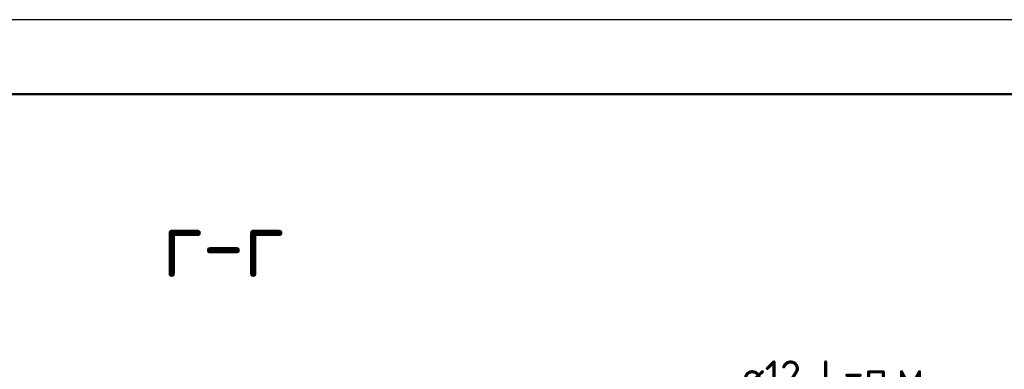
# Model space of a CAD drawing. Header units: millimetres. Extents: x 0 to 42000, y 0 to 29700.
# Tile 15 of 25: x 11337 to 17937, y 27355 to 29700. Entities that reach past the tile are written whole.
import ezdxf

# ---------------------------------------------------------------- set-up
doc = ezdxf.new("R2010")
doc.units = ezdxf.units.MM
doc.layers.add('Standard', color=7, linetype='Continuous', lineweight=25)
doc.layers.add('Фоновоя арматура Х1', color=7, linetype='Continuous', lineweight=25)
doc.styles.add('ISOCPEUR', font='txt')

msp = doc.modelspace()

# ---------------------------------------------------------------- linework, layer by layer
at = {"layer": 'Standard', "color": 7, "linetype": 'Continuous', "lineweight": 25, "transparency": 33554687}
msp.add_lwpolyline([(0, 0), (42000, 0), (42000, 29700), (0, 29700), (0, 0)], close=True, dxfattribs=at)
at = {"layer": 'Standard', "color": 7, "linetype": 'Continuous', "lineweight": 50, "transparency": 33554687}
msp.add_lwpolyline([(2000, 29200), (41500, 29200), (41500, 500), (2000, 500), (2000, 29200)], close=True, dxfattribs=at)
at = {"layer": 'Standard', "color": 7, "linetype": 'Continuous', "lineweight": 13, "transparency": 33554687}
msp.add_lwpolyline([(41500, 29200), (2000, 29200), (2000, 6000), (41500, 6000), (41500, 29200)], dxfattribs=at)

# ---------------------------------------------------------------- texts
at = {"layer": 'Standard', "color": 7, "linetype": 'Continuous', "lineweight": 50, "transparency": 33554687, "insert": (12295.4, 27975), "char_height": 450, "width": 1149.522, "attachment_point": 7, "style": 'ISOCPEUR'}
msp.add_mtext('\\W0.91;г-г', dxfattribs=at)
at = {"layer": 'Фоновоя арматура Х1', "color": 7, "linetype": 'Continuous', "lineweight": 13, "transparency": 33554687, "insert": (16165.3, 27195), "char_height": 220, "width": 1599.154, "attachment_point": 7, "style": 'ISOCPEUR'}
msp.add_mtext('\\W0.94;ø12 L=п.м. ', dxfattribs=at)

doc.saveas('drawing.dxf')
